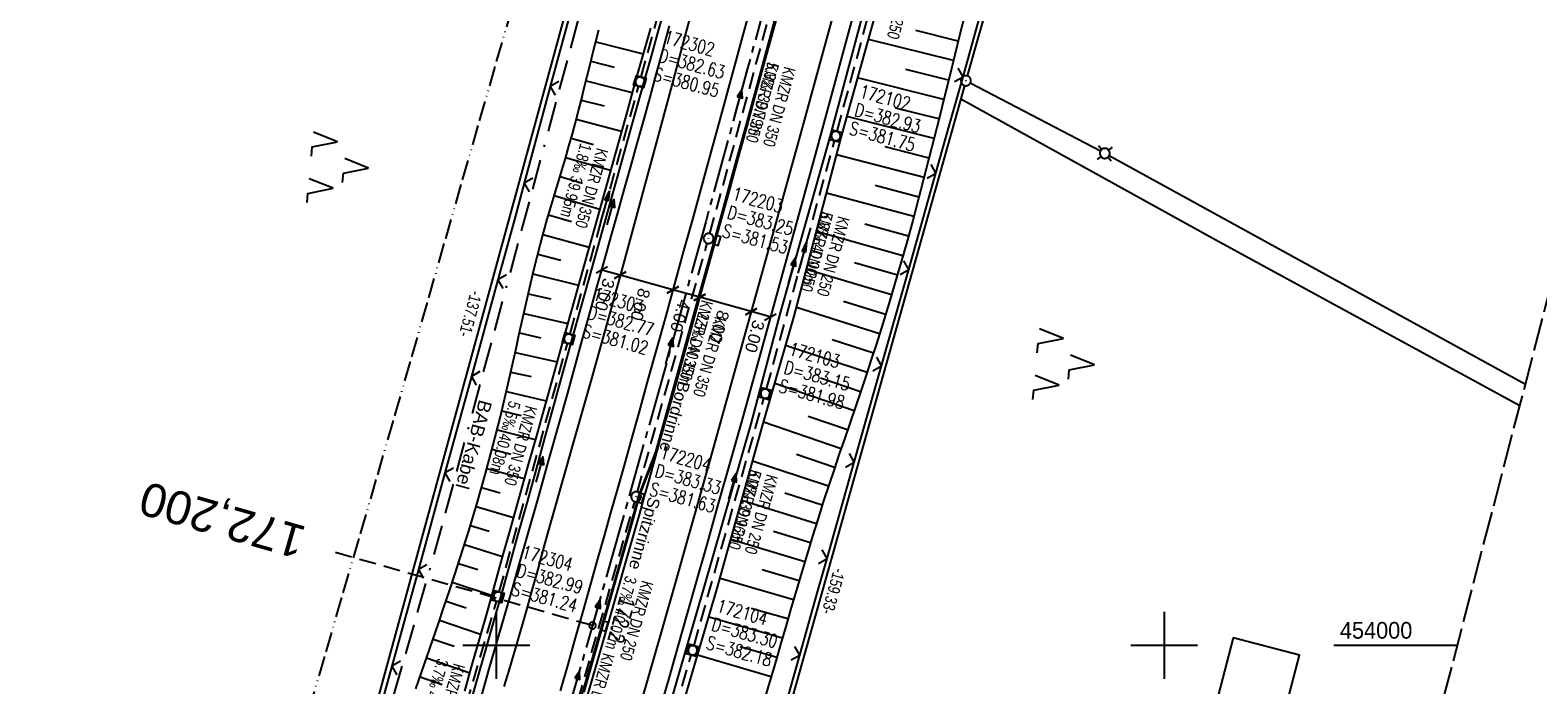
# Model space of a CAD drawing. Extents: x 509317 to 509828, y 453812 to 454779.
# Tile 8 of 23: x 509430 to 509656, y 453994 to 454092. Entities that reach past the tile are written whole.
import ezdxf
from ezdxf.enums import TextEntityAlignment as Align

# ---------------------------------------------------------------- set-up
doc = ezdxf.new("R2010")
doc.units = 0
doc.header["$LTSCALE"] = 10
doc.header["$MEASUREMENT"] = 0
for name, pattern in [('ACAD_ISO13W100', [36, 12, -3, 12, -3, 0, -3, 0, -3]), ('ACAD_ISO16W100', [73, 15, -6.5, 15, -6.5, 15, -7, 1, -7]), ('ACHSE', [5.5, 4, -0.5, 0.5, -0.5]), ('AUSGEZOGEN', [0]), ('LT00', [0]), ('LT14', [0.6, 0.5, -0.1]), ('LT17', [0.15, 0.1, -0.05]), ('STRICHLINIE2', [0.375, 0.25, -0.125])]:
    doc.linetypes.add(name, pattern=pattern)
doc.layers.get('0').update_dxf_attribs({"linetype": 'LT00'})
for name, color, linetype in [('--EK_FBR', 1, 'LT00'), ('--EK_Halt-Pfeil', 4, 'LT00'), ('--EK_Haltung', 7, 'STRICHLINIE2'), ('--EK_Haltung-Text', 140, 'LT00'), ('--EK_Schacht-Text', 5, 'LT00'), ('--EK_ST-93-1', 30, 'LT17'), ('--EL_DFK_AB_L', 21, 'LT00'), ('--EL_DFK_AB_P', 7, 'LT00'), ('--EL_Halt-Pfeil', 4, 'LT00'), ('--EL_Haltung', 182, 'STRICHLINIE2'), ('--EL_Haltung-Text', 182, 'LT00'), ('--EL_TEXT_KASTEN', 182, 'Continuous'), ('-AX-093', 35, 'ACHSE'), ('-ST-93-1', 250, 'LT00'), ('ABSTAND', 8, 'LT00'), ('BAB-KABEL', 220, 'ACAD_ISO16W100'), ('BAB-KABEL_TEXT', 221, 'Continuous'), ('BEMAßUNG', 255, 'Continuous'), ('DFK_AB_L', 21, 'LT00'), ('DFK_AB_P', 7, 'LT00'), ('DFK_GZPKT', 250, 'LT00'), ('DFK_KATASTER', 250, 'LT00'), ('DFK_NUTZUNG', 250, 'LT00'), ('DFK_TOPO-ANL', 252, 'LT00'), ('GASLTG', 250, 'ACAD_ISO13W100'), ('PFEIL', 140, 'AUSGEZOGEN'), ('RINNE_TEXT', 11, 'Continuous'), ('V117_AFBR_BAB', 250, 'LT00'), ('V117_BOESCH', 250, 'LT00'), ('V117_BOSCHUNG', 250, 'LT00'), ('V117_GRABEN', 250, 'LT00'), ('V117_H_BORD', 8, 'LT00'), ('V117_KA_MULD', 182, 'LT00'), ('V117_KA_PRUF', 182, 'LT00'), ('V117_LD_MARK', 250, 'LT00'), ('V117_RASTER', 250, 'LT00'), ('V117_RINNE', 182, 'LT00'), ('V117_SINKK', 182, 'LT00'), ('V117_ZAUN', 40, 'LT00')]:
    doc.layers.add(name, color=color, linetype=linetype)
doc.layers.add('-BLATT_117-RAND', color=7, linetype='LT14', plot=False)
doc.styles.add('Arial', font='ARIAL.TTF')
doc.styles.add('Beschrift', font='ARIAL.TTF')
doc.styles.add('Haltungsbeschriftung', font='ARIAL.TTF', dxfattribs={"width": 0.75})
doc.styles.add('schachtbeschriftung', font='romans.shx', dxfattribs={"width": 0.75, "height": 2})
doc.styles.get("Standard").update_dxf_attribs({"font": 'ARIAL.TTF'})

# ---------------------------------------------------------------- blocks, each defined once
blk = doc.blocks.new('SYMB7030')
at = {"color": 0, "linetype": 'ByBlock'}
for p, q in [((-0.353695, 0.353695), (-0.697, 0.697)), ((0.353695, 0.353695), (0.697, 0.697)), ((-0.353695, -0.353695), (-0.697, -0.697)), ((0.353695, -0.353695), (0.697, -0.697))]:
    blk.add_line(p, q, dxfattribs=at)
for points in [[(-0.031408, 0.499213), (-0.093728, 0.49134), (-0.15457, 0.475719), (-0.212975, 0.452595), (-0.268021, 0.422333), (-0.31884, 0.385411), (-0.36463, 0.342411), (-0.40467, 0.29401), (-0.438329, 0.240973), (-0.465074, 0.184136), (-0.484486, 0.124395), (-0.496256, 0.062692), (-0.5002, 0)], [(-0.5002, 0), (-0.496256, -0.062692), (-0.484486, -0.124395), (-0.465074, -0.184136), (-0.438329, -0.240973), (-0.404671, -0.29401), (-0.36463, -0.342411), (-0.31884, -0.385411), (-0.268021, -0.422333), (-0.212975, -0.452595), (-0.15457, -0.475719), (-0.093728, -0.49134), (-0.031408, -0.499213), (0.031408, -0.499213), (0.093728, -0.49134), (0.15457, -0.475719), (0.212975, -0.452595), (0.268021, -0.422333), (0.31884, -0.385411), (0.36463, -0.342411), (0.404671, -0.29401), (0.438329, -0.240973), (0.465075, -0.184136), (0.484486, -0.124395), (0.496256, -0.062692), (0.500201, 0)], [(0.5002, 0), (0.496256, 0.062692), (0.484485, 0.124395), (0.465074, 0.184136), (0.438329, 0.240973), (0.40467, 0.29401), (0.36463, 0.34241), (0.31884, 0.385411), (0.268021, 0.422333), (0.212975, 0.452595), (0.15457, 0.475719), (0.093728, 0.49134), (0.031408, 0.499213), (-0.031408, 0.499213)]]:
    blk.add_lwpolyline(points, dxfattribs=at)
blk = doc.blocks.new('SYMB0003')
at = {"color": 0, "linetype": 'ByBlock'}
for p, q in [((-0.015712, 0), (0.010166, 0.012015)), ((0, -0.021257), (-0.015712, 0)), ((0.010166, 0.012015), (0, -0.021257))]:
    blk.add_line(p, q, dxfattribs=at)
for points in [[(-0.031395, 0.499013), (-0.093691, 0.491144), (-0.154509, 0.475528), (-0.21289, 0.452414), (-0.267913, 0.422164), (-0.318712, 0.385257), (-0.364484, 0.342274), (-0.404509, 0.293893), (-0.438154, 0.240877), (-0.464888, 0.184062), (-0.484292, 0.124345), (-0.496058, 0.062667), (-0.5, 0)], [(-0.5, 0), (-0.496058, -0.062667), (-0.484292, -0.124345), (-0.464888, -0.184062), (-0.438154, -0.240877), (-0.404509, -0.293893), (-0.364485, -0.342274), (-0.318712, -0.385257), (-0.267914, -0.422164), (-0.21289, -0.452414), (-0.154509, -0.475529), (-0.093691, -0.491144), (-0.031395, -0.499014), (0.031395, -0.499014)], [(0.5, 0), (0.496057, 0.062667), (0.484292, 0.124345), (0.464888, 0.184062), (0.438153, 0.240877), (0.404509, 0.293893), (0.364484, 0.342274), (0.318712, 0.385257), (0.267913, 0.422164), (0.21289, 0.452414), (0.154509, 0.475528), (0.093691, 0.491144), (0.031395, 0.499013), (-0.031395, 0.499013)], [(0.031395, -0.499014), (0.093691, -0.491144), (0.154509, -0.475529), (0.21289, -0.452414), (0.267914, -0.422164), (0.318712, -0.385257), (0.364485, -0.342274), (0.404509, -0.293893), (0.438154, -0.240877), (0.464889, -0.184062), (0.484292, -0.124345), (0.496058, -0.062667), (0.5, 0)]]:
    blk.add_lwpolyline(points, dxfattribs=at)
blk = doc.blocks.new('SYMB7221')
at = {"color": 0, "linetype": 'ByBlock'}
for p, q in [((0, 0.435), (-0.11, 0.065)), ((0.11, 0.065), (0, 0.435)), ((0.25, 0.065), (0.11, 0.065)), ((-0.35, -0.065), (-0.46, -0.435)), ((0.35, -0.065), (0.24, -0.435))]:
    blk.add_line(p, q, dxfattribs=at)
for points in [[(-0.1, -0.435), (-0.24, -0.435), (-0.35, -0.065)], [(0.6, -0.435), (0.46, -0.435), (0.35, -0.065)]]:
    blk.add_lwpolyline(points, dxfattribs=at)
blk = doc.blocks.new('Pfreil3')
at = {"layer": 'PFEIL'}
blk.add_hatch(color=256, dxfattribs=at).paths.add_polyline_path([(-1.55, 0.27), (-1.55, -0.27), (0, 0)])
for p, q in [((-1.55, 0), (-4.83, 0)), ((-1.55, -0.27), (-1.55, 0.27)), ((-1.55, 0.27), (0, 0)), ((0, 0), (-1.55, -0.27))]:
    blk.add_line(p, q, dxfattribs=at)
blk = doc.blocks.new('SYMB0652')
at = {"color": 0, "linetype": 'ByBlock'}
blk.add_lwpolyline([(-0.15, -0.075), (0.15, -0.075), (0.15, 0.075), (-0.15, 0.075), (-0.15, -0.075)], dxfattribs=at)
blk = doc.blocks.new('SYMB1210')
at = {"color": 0, "linetype": 'ByBlock'}
blk.add_line((0.018815, -0.179014), (0.055623, -0.17119), dxfattribs=at)
for points in [[(-0.2, -0.2), (-0.2, 0.2), (0.2, 0.2), (0.2, -0.2), (-0.2, -0.2)], [(0.018815, 0.179014), (-0.018815, 0.179014), (-0.055623, 0.17119), (-0.09, 0.155885), (-0.120444, 0.133766), (-0.145623, 0.105801), (-0.164438, 0.073213), (-0.176067, 0.037424), (-0.18, 0)], [(-0.18, 0), (-0.176067, -0.037424), (-0.164438, -0.073213), (-0.145623, -0.105801), (-0.120444, -0.133766), (-0.09, -0.155885), (-0.055623, -0.17119), (-0.018815, -0.179014), (0.018815, -0.179014)], [(0.18, 0), (0.176067, 0.037424), (0.164438, 0.073213), (0.145623, 0.105801), (0.120444, 0.133766), (0.09, 0.155885), (0.055623, 0.17119), (0.018815, 0.179014)], [(0.055623, -0.17119), (0.09, -0.155885), (0.120444, -0.133766), (0.145623, -0.105801), (0.164438, -0.073213), (0.176067, -0.037424), (0.18, 0)]]:
    blk.add_lwpolyline(points, dxfattribs=at)
blk = doc.blocks.new('_Oblique')
at = {"color": 0, "linetype": 'ByBlock', "lineweight": -2}
blk.add_line((-0.5, -0.5), (0.5, 0.5), dxfattribs=at)
blk = doc.blocks.new('SYMB0024')
at = {"color": 0, "linetype": 'ByBlock'}
for p, q in [((-0.5, 0.5), (0, 0)), ((0, 0), (0.5, 0.5))]:
    blk.add_line(p, q, dxfattribs=at)
blk = doc.blocks.new('SYMB0070')
at = {"color": 0, "linetype": 'ByBlock'}
for p, q in [((-0.5, 0), (0.2, 0)), ((0.5, 0), (0.2, 0.1)), ((0.2, 0.1), (0.2, 0)), ((0.468, 0), (0.21, 0.086)), ((0.21, 0.086), (0.21, -0.086)), ((0.21, -0.086), (0.468, 0)), ((0.22, -0.072), (0.437, 0)), ((0.23, -0.058), (0.405, 0)), ((0.24, -0.045), (0.374, 0)), ((0.342, 0), (0.25, 0.031)), ((0.25, 0.031), (0.25, -0.031)), ((0.25, -0.031), (0.342, 0)), ((0.26, -0.017), (0.31, 0)), ((0.27, -0.003), (0.279, 0))]:
    blk.add_line(p, q, dxfattribs=at)
for points in [[(0.2, 0), (0.2, -0.1), (0.5, 0)], [(0.437, 0), (0.22, 0.072), (0.22, -0.072)], [(0.405, 0), (0.23, 0.058), (0.23, -0.058)], [(0.374, 0), (0.24, 0.045), (0.24, -0.045)], [(0.31, 0), (0.26, 0.017), (0.26, -0.017)], [(0.279, 0), (0.27, 0.003), (0.27, -0.003)]]:
    blk.add_lwpolyline(points, dxfattribs=at)
blk = doc.blocks.new('SYMB2')
at = {"color": 0, "linetype": 'ByBlock', "flags": 128}
for points in [[(-0.031395, 0.499013), (-0.093691, 0.491144), (-0.154509, 0.475528), (-0.21289, 0.452414), (-0.267913, 0.422164), (-0.318712, 0.385257), (-0.364484, 0.342274), (-0.404509, 0.293893), (-0.438154, 0.240877), (-0.464888, 0.184062), (-0.484292, 0.124345), (-0.496058, 0.062667), (-0.5, 0)], [(-0.5, 0), (-0.496058, -0.062667), (-0.484292, -0.124345), (-0.464888, -0.184062), (-0.438154, -0.240877), (-0.404509, -0.293893), (-0.364485, -0.342274), (-0.318712, -0.385257), (-0.267914, -0.422164), (-0.21289, -0.452414), (-0.154509, -0.475529), (-0.093691, -0.491144), (-0.031395, -0.499014), (0.031395, -0.499014)], [(0.5, 0), (0.496057, 0.062667), (0.484292, 0.124345), (0.464888, 0.184062), (0.438153, 0.240877), (0.404509, 0.293893), (0.364484, 0.342274), (0.318712, 0.385257), (0.267913, 0.422164), (0.21289, 0.452414), (0.154509, 0.475528), (0.093691, 0.491144), (0.031395, 0.499013), (-0.031395, 0.499013)], [(0.031395, -0.499014), (0.093691, -0.491144), (0.154509, -0.475529), (0.21289, -0.452414), (0.267914, -0.422164), (0.318712, -0.385257), (0.364485, -0.342274), (0.404509, -0.293893), (0.438154, -0.240877), (0.464889, -0.184062), (0.484292, -0.124345), (0.496058, -0.062667), (0.5, 0)]]:
    blk.add_lwpolyline(points, dxfattribs=at)

msp = doc.modelspace()

# ---------------------------------------------------------------- linework, layer by layer
at = {"layer": '--EK_FBR'}
for points in [[(509554.6, 454098.73), (509547.89, 454074.04), (509541.29, 454050.09), (509536.7, 454033.47), (509534.97, 454027.35), (509533.23, 454021.23), (509531.5, 454015.11), (509529.77, 454008.99), (509527.77, 454001.95), (509525.76, 453994.9), (509523.75, 453987.87)], [(509497.81, 453992.55), (509498.94, 453996.5), (509500.08, 454000.45), (509501.21, 454004.39), (509502.35, 454008.34), (509503.48, 454012.28), (509504.61, 454016.23), (509506.25, 454022), (509507.88, 454027.78), (509509.5, 454033.56), (509510.63, 454037.61), (509511.75, 454041.65), (509512.87, 454045.7), (509513.99, 454049.75), (509515.12, 454053.8), (509516.24, 454057.84), (509517.21, 454061.31), (509518.19, 454064.78), (509519.16, 454068.25), (509520.13, 454071.71), (509521.1, 454075.18), (509522.07, 454078.65), (509523.02, 454082.12), (509524, 454085.68), (509524.97, 454089.24), (509525.93, 454092.8)]]:
    msp.add_lwpolyline(points, dxfattribs=at)
at = {"layer": '--EK_FBR', "color": 2}
for points in [[(509538.57, 454097.5), (509536.87, 454091.26), (509535.17, 454085.03), (509533.47, 454078.79), (509532.11, 454073.86), (509530.76, 454068.94), (509529.4, 454064.01), (509528.04, 454059.09), (509526.68, 454054.16), (509525.36, 454049.38), (509524.03, 454044.59), (509522.71, 454039.8), (509521.38, 454035.02), (509520.04, 454030.24), (509519.07, 454026.78), (509518.09, 454023.32), (509517.11, 454019.87), (509516.13, 454016.41), (509515.16, 454012.95), (509514.04, 454009), (509512.93, 454005.05), (509511.81, 454001.1), (509510.7, 453997.15), (509509.58, 453993.2)], [(509542.08, 454094.48), (509540.95, 454090.34), (509539.81, 454086.19), (509538.68, 454082.05), (509537.54, 454077.91), (509536.17, 454072.93), (509534.8, 454067.95), (509533.44, 454062.96), (509532.07, 454057.98), (509530.69, 454053), (509529.03, 454046.98), (509527.36, 454040.97), (509525.68, 454034.95), (509524, 454028.93)]]:
    msp.add_lwpolyline(points, dxfattribs=at)
at = {"layer": '--EK_Haltung'}
for p, q in [((509521.7, 454085.15), (509531.82, 454122.11)), ((509551.03, 454077.02), (509561.12, 454114.28)), ((509531.98, 454061.67), (509542.05, 454098.62)), ((509511.04, 454046.66), (509521.3, 454083.71)), ((509540.47, 454038.44), (509550.64, 454075.57)), ((509521.13, 454022.98), (509531.58, 454060.23)), ((509500.44, 454008.01), (509510.64, 454045.21)), ((509529.6, 453999.98), (509540.06, 454036.99)), ((509510.17, 453984.44), (509520.72, 454021.53)), ((509489.17, 453969.37), (509500.03, 454006.57)), ((509518.48, 453961.48), (509529.18, 453998.54))]:
    msp.add_line(p, q, dxfattribs=at)
at = {"layer": '--EK_ST-93-1', "ltscale": 2.5}
msp.add_line((509514.39, 454002.96), (509475.91, 454013.91), dxfattribs=at)
at = {"layer": '--EL_DFK_AB_L'}
for p, q in [((509591.01, 454158.07), (509570.52, 454085.3)), ((509515.42, 454113.36), (509479.56, 453982.17)), ((509569.56, 454081.85), (509527.36, 453931.93)), ((509570.12, 454083.86), (509569.56, 454081.85))]:
    msp.add_line(p, q, dxfattribs=at)
at = {"layer": '--EL_Haltung'}
for p, q in [((509521.7, 454085.15), (509531.82, 454122.11)), ((509551.03, 454077.02), (509561.12, 454114.28)), ((509531.98, 454061.67), (509542.05, 454098.62)), ((509511.04, 454046.66), (509521.3, 454083.71)), ((509540.47, 454038.44), (509550.64, 454075.57)), ((509521.13, 454022.98), (509531.58, 454060.23)), ((509500.44, 454008.01), (509510.64, 454045.21)), ((509529.6, 453999.98), (509540.06, 454036.99)), ((509510.17, 453984.44), (509520.72, 454021.53)), ((509489.17, 453969.37), (509500.03, 454006.57)), ((509518.48, 453961.48), (509529.18, 453998.54))]:
    msp.add_line(p, q, dxfattribs=at)
at = {"layer": '--EL_TEXT_KASTEN'}
msp.add_lwpolyline([(509610.36, 454001.12), (509593.86, 453937.75), (509603.75, 453935.18), (509620.25, 453998.55)], close=True, dxfattribs=at)
at = {"layer": '-AX-093', "ltscale": 0.2}
msp.add_lwpolyline([(509543.74, 454109.06), (509537.58, 454086.24), (509531.35, 454063.45), (509525.03, 454040.68), (509518.64, 454017.93), (509512.17, 453995.2), (509505.63, 453972.5), (509499, 453949.81), (509492.3, 453927.15), (509485.53, 453904.51), (509478.68, 453881.9), (509471.75, 453859.31), (509467.34, 453845.11)], dxfattribs=at)
at = {"layer": '-BLATT_117-RAND'}
msp.add_lwpolyline([(509550.3, 454779.36), (509317.2, 453884.21), (509594.93, 453811.89), (509828.04, 454707.03), (509550.3, 454779.36)], dxfattribs=at)
at = {"layer": 'BAB-KABEL', "ltscale": 0.03, "flags": 128}
msp.add_lwpolyline([(509654.18, 454752.31), (509649.8, 454731.91), (509645.39, 454711.52), (509640.68, 454673.99), (509628.98, 454666.4), (509623.35, 454623.69), (509618.17, 454588.72), (509612.85, 454551.17), (509607.22, 454515.13), (509602.81, 454490.11), (509597.97, 454465.58), (509592.07, 454427.9), (509586.78, 454397.77), (509581.94, 454365.98), (509576.64, 454335.85), (509570.59, 454300.15), (509566.51, 454283.22), (509563.93, 454275.01), (509554.7, 454243.68), (509546.38, 454216.59), (509537.75, 454189.63), (509530.61, 454161.42), (509521.72, 454129.27), (509507.61, 454076.48), (509491.41, 454016.32), (509481.47, 453981.55), (509458.21, 453903.63), (509443.88, 453851.22)], dxfattribs=at)
at = {"layer": 'BEMAßUNG'}
for p, q in [((509518.54, 454055.45), (509515.79, 454056.22)), ((509526.43, 454053.26), (509518.54, 454055.45)), ((509530.45, 454052.14), (509526.43, 454053.26)), ((509538.17, 454049.99), (509530.45, 454052.14)), ((509541.03, 454049.19), (509538.17, 454049.99))]:
    msp.add_line(p, q, dxfattribs=at)
at = {"layer": 'DFK_AB_L'}
for p, q in [((509591.01, 454158.07), (509570.52, 454085.3)), ((509515.42, 454113.36), (509479.56, 453982.17)), ((509569.56, 454081.85), (509527.36, 453931.93)), ((509570.12, 454083.86), (509569.56, 454081.85))]:
    msp.add_line(p, q, dxfattribs=at)
at = {"layer": 'DFK_KATASTER'}
for p, q in [((509590.46, 454074.05), (509570.98, 454084.23)), ((509654.1, 454039.08), (509591.78, 454073.34))]:
    msp.add_line(p, q, dxfattribs=at)
at = {"layer": 'DFK_TOPO-ANL'}
for p, q in [((509569.56, 454081.85), (509607.74, 454060.76)), ((509607.74, 454060.76), (509653.28, 454035.95))]:
    msp.add_line(p, q, dxfattribs=at)
at = {"layer": 'GASLTG', "ltscale": 0.025, "flags": 128}
msp.add_lwpolyline([(509636.99, 454756.79), (509630.01, 454722.15), (509625.52, 454700.41), (509623.56, 454684.93), (509618.48, 454649.27), (509611.85, 454606.09), (509605.58, 454569.67), (509598.82, 454529.7), (509593.28, 454495.72), (509588.46, 454464.7), (509581.73, 454423.05), (509565.4, 454353.78), (509547.78, 454280.34), (509530.41, 454208.18), (509515.13, 454143.3), (509504.09, 454101.66), (509494.78, 454069.32), (509485.05, 454035.41), (509470.65, 453985.96), (509464.08, 453964.07), (509450.2, 453919.85), (509429.44, 453854.99)], dxfattribs=at)
at = {"layer": 'V117_AFBR_BAB'}
for points in [[(509554.6, 454098.73), (509547.89, 454074.04), (509541.29, 454050.09), (509536.7, 454033.47), (509534.97, 454027.35), (509533.23, 454021.23), (509531.5, 454015.11), (509529.77, 454008.99), (509527.77, 454001.95), (509525.76, 453994.9), (509523.75, 453987.87)], [(509497.81, 453992.55), (509498.94, 453996.5), (509500.08, 454000.45), (509501.21, 454004.39), (509502.35, 454008.34), (509503.48, 454012.28), (509504.61, 454016.23), (509506.25, 454022), (509507.88, 454027.78), (509509.5, 454033.56), (509510.63, 454037.61), (509511.75, 454041.65), (509512.87, 454045.7), (509513.99, 454049.75), (509515.12, 454053.8), (509516.24, 454057.84), (509517.21, 454061.31), (509518.19, 454064.78), (509519.16, 454068.25), (509520.13, 454071.71), (509521.1, 454075.18), (509522.07, 454078.65), (509523.02, 454082.12), (509524, 454085.68), (509524.97, 454089.24), (509525.93, 454092.8)]]:
    msp.add_lwpolyline(points, dxfattribs=at)
at = {"layer": 'V117_AFBR_BAB', "color": 0}
for points in [[(509538.57, 454097.5), (509536.87, 454091.26), (509535.17, 454085.03), (509533.47, 454078.79), (509532.11, 454073.86), (509530.76, 454068.94), (509529.4, 454064.01), (509528.04, 454059.09), (509526.68, 454054.16), (509525.36, 454049.38), (509524.03, 454044.59), (509522.71, 454039.8), (509521.38, 454035.02), (509520.04, 454030.24), (509519.07, 454026.78), (509518.09, 454023.32), (509517.11, 454019.87), (509516.13, 454016.41), (509515.16, 454012.95), (509514.04, 454009), (509512.93, 454005.05), (509511.81, 454001.1), (509510.7, 453997.15), (509509.58, 453993.2)], [(509542.08, 454094.48), (509540.95, 454090.34), (509539.81, 454086.19), (509538.68, 454082.05), (509537.54, 454077.91), (509536.17, 454072.93), (509534.8, 454067.95), (509533.44, 454062.96), (509532.07, 454057.98), (509530.69, 454053), (509529.03, 454046.98), (509527.36, 454040.97), (509525.68, 454034.95), (509524, 454028.93)]]:
    msp.add_lwpolyline(points, dxfattribs=at)
at = {"layer": 'V117_BOESCH'}
for points in [[(509570.19, 454094.65), (509569.42, 454091.55), (509568.66, 454088.45), (509567.9, 454085.34), (509567.13, 454082.24), (509566.36, 454079.14), (509565.58, 454076.04), (509564.79, 454072.94), (509563.99, 454069.85), (509563.18, 454066.76), (509562.35, 454063.65), (509561.5, 454060.56), (509560.63, 454057.46), (509559.74, 454054.38), (509558.83, 454051.3), (509557.89, 454048.23), (509556.92, 454045.17), (509556.15, 454042.81), (509555.37, 454040.45), (509554.58, 454038.1), (509553.78, 454035.75), (509552.97, 454033.4), (509552.17, 454031.05), (509551.36, 454028.7), (509550.57, 454026.35), (509549.78, 454024), (509549.01, 454021.64), (509548.17, 454018.99), (509547.34, 454016.33), (509546.53, 454013.67), (509545.73, 454011), (509544.94, 454008.33), (509544.16, 454005.66), (509543.39, 454002.99), (509542.61, 454000.31), (509541.84, 453997.64), (509541.06, 453994.97), (509540.27, 453992.3)], [(509487.96, 453993.48), (509488.8, 453995.93), (509489.64, 453998.37), (509490.48, 454000.82), (509491.32, 454003.27), (509492.16, 454005.72), (509492.98, 454008.17), (509493.79, 454010.63), (509494.59, 454013.09), (509495.91, 454017.29), (509497.17, 454021.52), (509498.37, 454025.76), (509499.52, 454030.02), (509500.61, 454034.29), (509501.63, 454038.58), (509502.08, 454040.54), (509502.52, 454042.51), (509502.95, 454044.48), (509503.38, 454046.44), (509503.81, 454048.41), (509504.25, 454050.38), (509504.69, 454052.34), (509505.14, 454054.3), (509505.61, 454056.26), (509506.1, 454058.21), (509506.61, 454060.16), (509507.11, 454062), (509507.63, 454063.83), (509508.16, 454065.65), (509508.71, 454067.48), (509509.25, 454069.3), (509509.8, 454071.12), (509510.34, 454072.95), (509510.87, 454074.78), (509511.38, 454076.61), (509511.84, 454078.33), (509512.3, 454080.06), (509512.74, 454081.79), (509513.17, 454083.53), (509513.6, 454085.26), (509514.03, 454087), (509514.46, 454088.73), (509514.9, 454090.46), (509515.36, 454092.19)]]:
    msp.add_lwpolyline(points, dxfattribs=at)
at = {"layer": 'V117_BOSCHUNG'}
for p, q in [((509568.45, 454087.61), (509555.71, 454090.76)), ((509569.17, 454090.52), (509562.84, 454092.09)), ((509514.89, 454090.42), (509521.98, 454088.59)), ((509514.15, 454087.49), (509517.66, 454086.61)), ((509567.73, 454084.68), (509561.32, 454086.28)), ((509513.43, 454084.57), (509520.36, 454082.84)), ((509567.01, 454081.77), (509554.1, 454084.99)), ((509512.71, 454081.67), (509516.13, 454080.81)), ((509566.28, 454078.85), (509559.79, 454080.48)), ((509511.97, 454078.8), (509518.73, 454077.01)), ((509565.55, 454075.93), (509552.5, 454079.23)), ((509511.2, 454075.95), (509514.55, 454075.02)), ((509510.38, 454073.1), (509517.1, 454071.16)), ((509564.05, 454070.08), (509550.94, 454073.48)), ((509564.8, 454072.99), (509558.25, 454074.68)), ((509509.54, 454070.25), (509512.91, 454069.25)), ((509563.28, 454067.15), (509556.73, 454068.87)), ((509508.67, 454067.37), (509515.48, 454065.35)), ((509562.5, 454064.22), (509549.43, 454067.73)), ((509507.82, 454064.47), (509511.25, 454063.48)), ((509506.98, 454061.54), (509513.89, 454059.64)), ((509560.88, 454058.36), (509547.92, 454062)), ((509561.7, 454061.29), (509555.19, 454063.08)), ((509506.19, 454058.59), (509509.65, 454057.7)), ((509560.05, 454055.43), (509553.61, 454057.29)), ((509505.46, 454055.63), (509512.31, 454053.96)), ((509559.19, 454052.5), (509546.43, 454056.29)), ((509504.77, 454052.68), (509508.14, 454051.89)), ((509557.39, 454046.65), (509544.93, 454050.6)), ((509558.3, 454049.57), (509551.99, 454051.51)), ((509504.1, 454049.73), (509510.71, 454048.23)), ((509503.46, 454046.79), (509506.68, 454046.07)), ((509556.46, 454043.75), (509550.3, 454045.75)), ((509502.82, 454043.86), (509509.09, 454042.46)), ((509555.51, 454040.86), (509543.32, 454044.91)), ((509502.17, 454040.94), (509505.22, 454040.25)), ((509553.56, 454035.12), (509541.68, 454039.2)), ((509554.54, 454037.98), (509548.52, 454040.02)), ((509501.51, 454038.04), (509507.46, 454036.64)), ((509500.82, 454035.15), (509503.73, 454034.44)), ((509500.1, 454032.26), (509505.82, 454030.81)), ((509551.62, 454029.45), (509540.01, 454033.41)), ((509552.59, 454032.28), (509546.72, 454034.3)), ((509499.35, 454029.38), (509502.18, 454028.64)), ((509549.72, 454023.82), (509538.38, 454027.58)), ((509550.66, 454026.64), (509544.93, 454028.57)), ((509498.58, 454026.5), (509504.19, 454024.99)), ((509497.78, 454023.64), (509500.57, 454022.86)), ((509496.96, 454020.79), (509502.55, 454019.15)), ((509547.92, 454018.2), (509536.75, 454021.69)), ((509548.81, 454021.01), (509543.19, 454022.82)), ((509496.11, 454017.95), (509498.92, 454017.09)), ((509547.05, 454015.37), (509541.49, 454017.07)), ((509495.23, 454015.1), (509500.91, 454013.32)), ((509546.18, 454012.53), (509535.12, 454015.85)), ((509494.33, 454012.27), (509497.21, 454011.34)), ((509544.5, 454006.82), (509533.5, 454010.02)), ((509545.34, 454009.67), (509539.82, 454011.3)), ((509493.4, 454009.44), (509499.28, 454007.5)), ((509492.46, 454006.61), (509495.46, 454005.6)), ((509543.67, 454003.95), (509538.17, 454005.54)), ((509491.5, 454003.78), (509497.65, 454001.68)), ((509542.83, 454001.07), (509531.82, 454004.24)), ((509490.53, 454000.94), (509493.68, 453999.87)), ((509541.15, 453995.28), (509530.13, 453998.51)), ((509541.99, 453998.18), (509536.49, 453999.78)), ((509489.55, 453998.11), (509496.01, 453995.9)), ((509488.57, 453995.27), (509491.88, 453994.14))]:
    msp.add_line(p, q, dxfattribs=at)
at = {"layer": 'V117_GRABEN'}
for points in [[(509482.97, 453841.04), (509489.99, 453864), (509497.45, 453889.24), (509511.92, 453936.46), (509519.1, 453960.49), (509525.97, 453984.38), (509533.03, 454008.35), (509539.85, 454032.86), (509544.59, 454049.31), (509551.62, 454076.07), (509557.76, 454098.12), (509564.68, 454123.93), (509571.04, 454148.57), (509577.63, 454173.26), (509584.08, 454198.9), (509590.5, 454224.42), (509596.71, 454249.61), (509602.6, 454273.37), (509606.61, 454288.55), (509609.63, 454300.21)], [(509555.88, 454098.45), (509550.02, 454076.54), (509542.52, 454049.81), (509538.09, 454033.18), (509531.07, 454008.64), (509524.14, 453984.78), (509517.45, 453961.04), (509510.15, 453936.74), (509495.88, 453889.37), (509488.7, 453864.51), (509481.37, 453841.46)], [(509495.89, 453990.48), (509497.15, 453994.84), (509498.39, 453999.19), (509499.63, 454003.55), (509500.86, 454007.91), (509502.08, 454012.27), (509503.29, 454016.63), (509504.64, 454021.5), (509505.99, 454026.37), (509507.33, 454031.24), (509508.68, 454036.1), (509510.02, 454040.97), (509511.37, 454045.84), (509513.16, 454052.27), (509514.95, 454058.71), (509516.75, 454065.14), (509518.55, 454071.57), (509520.35, 454078), (509522.15, 454084.43), (509523.23, 454088.26), (509524.3, 454092.08), (509525.36, 454095.9)], [(509523.06, 454092.45), (509521.99, 454088.63), (509520.91, 454084.8), (509519.37, 454079.28), (509517.82, 454073.76), (509516.28, 454068.23), (509514.74, 454062.71), (509513.2, 454057.18), (509511.66, 454051.66), (509510.12, 454046.14), (509508.76, 454041.28), (509507.4, 454036.43), (509506.04, 454031.58), (509504.67, 454026.73), (509503.31, 454021.88), (509501.95, 454017.03), (509500.84, 454013.04), (509499.72, 454009.06), (509498.6, 454005.08), (509497.48, 454001.09), (509496.35, 453997.11), (509495.22, 453993.13)]]:
    msp.add_lwpolyline(points, dxfattribs=at)
at = {"layer": 'V117_H_BORD'}
for points in [[(509523.88, 454028.97), (509525.82, 454035.96), (509527.76, 454042.95), (509529.69, 454049.93), (509531.63, 454056.92), (509533.56, 454063.91), (509535.48, 454070.9), (509537.4, 454077.89), (509539.69, 454086.24), (509541.96, 454094.6)], [(509483.59, 453893.12), (509490.74, 453916.94), (509504.53, 453963.73), (509518.42, 454012.04), (509521.41, 454022.55), (509523.88, 454028.97)]]:
    msp.add_lwpolyline(points, dxfattribs=at)
at = {"layer": 'V117_LD_MARK'}
for points in [[(509530.2, 454098.62), (509528.24, 454091.25), (509526.27, 454083.89), (509524.29, 454076.52), (509522.3, 454069.17), (509520.29, 454061.81), (509518.27, 454054.46), (509516.24, 454047.12), (509514.18, 454039.78), (509512.11, 454032.44), (509511.31, 454029.62), (509510.51, 454026.8), (509509.7, 454023.97), (509508.9, 454021.15), (509508.11, 454018.33), (509507.32, 454015.5), (509506.65, 454013.09), (509505.99, 454010.67), (509505.32, 454008.26), (509504.66, 454005.85), (509503.98, 454003.44), (509503.29, 454001.03), (509502.59, 453998.63), (509501.87, 453996.24), (509501.14, 453993.85)], [(509551.53, 454098.56), (509548.74, 454088.3), (509545.93, 454078.05), (509543.1, 454067.8), (509540.27, 454057.55), (509537.42, 454047.3), (509534.57, 454037.06), (509531.7, 454026.82), (509530.71, 454023.29), (509529.72, 454019.77), (509528.72, 454016.24), (509526.76, 454009.29), (509524.78, 454002.33), (509522.79, 453995.39), (509520.8, 453988.44)]]:
    msp.add_lwpolyline(points, dxfattribs=at)
at = {"layer": 'V117_RASTER'}
for p, q in [((509500, 453995), (509500, 454005)), ((509600, 454005), (509600, 453995)), ((509505, 454000), (509495, 454000)), ((509605, 454000), (509595, 454000)), ((509643.92, 454000), (509625.42, 454000))]:
    msp.add_line(p, q, dxfattribs=at)
at = {"layer": 'V117_RINNE'}
msp.add_lwpolyline([(509513.15, 453993.01), (509514.51, 453997.76), (509515.87, 454002.51), (509517.21, 454007.25), (509518.56, 454012.01), (509519.54, 454015.5), (509520.52, 454018.99), (509521.51, 454022.48), (509524, 454028.93), (509523.39, 454026.73), (509522.77, 454024.53), (509522.15, 454022.33), (509521.42, 454019.74), (509520.68, 454017.15), (509519.94, 454014.56), (509519.2, 454011.97), (509517.19, 454004.94), (509515.18, 453997.91), (509513.17, 453990.88)], dxfattribs=at)
at = {"layer": 'V117_ZAUN'}
for p, q in [((509511.99, 454098.18), (509508.08, 454083.7)), ((509569.89, 454085.17), (509573.91, 454099.62)), ((509508.08, 454083.7), (509504.17, 454069.22)), ((509561.75, 454056.29), (509565.83, 454070.73)), ((509500.22, 454054.75), (509496.26, 454040.28)), ((509557.68, 454041.86), (509561.75, 454056.29)), ((509553.6, 454027.42), (509557.68, 454041.86)), ((509496.26, 454040.28), (509492.29, 454025.82)), ((509492.29, 454025.82), (509488.32, 454011.35)), ((509549.52, 454012.99), (509553.6, 454027.42)), ((509488.32, 454011.35), (509484.35, 453996.89)), ((509541.36, 453984.12), (509545.44, 453998.55)), ((509484.35, 453996.89), (509480.38, 453982.42))]:
    msp.add_line(p, q, dxfattribs=at)
for points in [[(509565.83, 454070.73), (509567.93, 454078.15), (509569.89, 454085.17)], [(509504.17, 454069.22), (509502.7, 454063.79), (509500.22, 454054.75)], [(509545.44, 453998.55), (509548.15, 454008.16), (509549.52, 454012.99)]]:
    msp.add_lwpolyline(points, dxfattribs=at)

# ---------------------------------------------------------------- block references
at = {"layer": '--EK_Halt-Pfeil', "yscale": 4, "zscale": 4}
for p, xscale, rotation in [((509536.26, 454081.31), 4.000000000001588, 74.75205999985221), ((509517.13, 454064.91), 4.000000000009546, 74.52433999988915), ((509544.27, 454056.14), 4.000000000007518, 74.68137000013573), ((509525.91, 454044.12), 3.999999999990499, 74.3254199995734), ((509506.5, 454026.35), 4.000000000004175, 74.6601099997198), ((509535.37, 454023.8), 4.000000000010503, 74.20747000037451), ((509514.98, 454004.87), 4.000000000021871, 74.11487999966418)]:
    msp.add_blockref('SYMB0070', p, dxfattribs=dict(at, xscale=xscale, rotation=rotation))
at = {"layer": '--EL_DFK_AB_P', "xscale": 1.500000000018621, "yscale": 1.5, "zscale": 1.5, "rotation": 264.7377099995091}
msp.add_blockref('SYMB0003', (509570.32, 454084.58), dxfattribs=at)
at = {"layer": '--EL_Halt-Pfeil', "yscale": 4, "zscale": 4}
for p, xscale, rotation in [((509536.26, 454081.31), 4.000000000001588, 74.75205999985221), ((509517.13, 454064.91), 4.000000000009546, 74.52433999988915), ((509544.27, 454056.14), 4.000000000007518, 74.68137000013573), ((509525.91, 454044.12), 3.999999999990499, 74.3254199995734), ((509506.5, 454026.35), 4.000000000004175, 74.6601099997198), ((509535.37, 454023.8), 4.000000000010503, 74.20747000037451), ((509511.92, 453994.22), 4.000000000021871, 74.11487999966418)]:
    msp.add_blockref('SYMB0070', p, dxfattribs=dict(at, xscale=xscale, rotation=rotation))
at = {"layer": '-ST-93-1', "rotation": 274.1956499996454}
msp.add_blockref('SYMB2', (509514.39, 454002.96), dxfattribs=at)
at = {"layer": 'BEMAßUNG', "xscale": 1.4, "yscale": 1.4, "zscale": 1.4}
for p, rotation in [((509515.79, 454056.22), 164.4340036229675), ((509518.54, 454055.45), 164.4340036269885), ((509518.54, 454055.45), 344.4340036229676), ((509526.43, 454053.26), 164.4340036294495), ((509526.43, 454053.26), 344.4340036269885), ((509530.45, 454052.14), 164.4340036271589), ((509530.45, 454052.14), 344.4340036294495), ((509538.17, 454049.99), 164.4340036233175), ((509538.17, 454049.99), 344.434003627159), ((509541.03, 454049.19), 344.4340036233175)]:
    msp.add_blockref('_Oblique', p, dxfattribs=dict(at, rotation=rotation))
at = {"layer": 'DFK_AB_P', "xscale": 1.500000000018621, "yscale": 1.5, "zscale": 1.5, "rotation": 264.7377099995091}
msp.add_blockref('SYMB0003', (509570.32, 454084.58), dxfattribs=at)
at = {"layer": 'DFK_GZPKT', "xscale": 1.500000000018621, "yscale": 1.5, "zscale": 1.5, "rotation": 264.7377099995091}
msp.add_blockref('SYMB7030', (509591.12, 454073.7), dxfattribs=at)
at = {"layer": 'DFK_NUTZUNG', "xscale": 10.00000000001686, "yscale": 10, "zscale": 10, "rotation": 264.7377100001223}
for p in [(509476.54, 454071.89), (509585.24, 454042.42)]:
    msp.add_blockref('SYMB7221', p, dxfattribs=at)
at = {"layer": 'PFEIL'}
for p, rotation in [((509516.95, 454068.09), 73.53225805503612), ((509546.47, 454060.4), 74.39875746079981)]:
    msp.add_blockref('Pfreil3', p, dxfattribs=dict(at, rotation=rotation))
at = {"layer": 'V117_KA_MULD', "zscale": 3.8}
for p, xscale, yscale, rotation in [((509521.5, 454084.43), 3.799999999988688, 3.799999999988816, 254.3282777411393), ((509550.84, 454076.29), 3.799999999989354, 3.799999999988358, 255.4038000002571), ((509510.84, 454045.93), 3.799999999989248, 3.799999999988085, 254.5217337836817), ((509540.27, 454037.71), 3.799999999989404, 3.799999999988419, 255.0855191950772), ((509500.24, 454007.29), 3.799999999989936, 3.799999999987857, 254.1696057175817), ((509529.39, 453999.26), 3.799999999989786, 3.799999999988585, 253.8164439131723)]:
    msp.add_blockref('SYMB1210', p, dxfattribs=dict(at, xscale=xscale, yscale=yscale, rotation=rotation))
at = {"layer": 'V117_KA_PRUF', "xscale": 1.499999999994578, "yscale": 1.5, "zscale": 1.5, "rotation": 255.4038000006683}
for p in [(509531.78, 454060.95), (509520.93, 454022.26)]:
    msp.add_blockref('SYMB0003', p, dxfattribs=at)
at = {"layer": 'V117_SINKK', "zscale": 4.5}
for p, xscale, yscale, rotation in [((509533.09, 454060.64), 4.499999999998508, 4.499999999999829, 254.5889496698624), ((509521.66, 454022.04), 4.499999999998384, 4.50000000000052, 254.2737166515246), ((509516.22, 454002.87), 4.499999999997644, 4.499999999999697, 254.1032956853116)]:
    msp.add_blockref('SYMB0652', p, dxfattribs=dict(at, xscale=xscale, yscale=yscale, rotation=rotation))
at = {"layer": 'V117_ZAUN', "yscale": 2.099999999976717, "zscale": 2.1}
for p, xscale, rotation in [((509569.89, 454085.17), 2.099999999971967, 74.43510000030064), ((509508.08, 454083.7), 2.099999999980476, 254.8897199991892), ((509565.83, 454070.73), 2.100000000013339, 74.22174999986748), ((509504.17, 454069.22), 2.099999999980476, 254.8897199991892), ((509561.75, 454056.29), 2.100000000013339, 74.22174999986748), ((509500.22, 454054.75), 2.099999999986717, 254.6624200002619), ((509496.26, 454040.28), 2.099999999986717, 254.6624200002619), ((509557.68, 454041.86), 2.100000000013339, 74.22174999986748), ((509553.6, 454027.42), 2.100000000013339, 74.22174999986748), ((509492.29, 454025.82), 2.099999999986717, 254.6624200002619), ((509549.52, 454012.99), 2.100000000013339, 74.22174999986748), ((509488.32, 454011.35), 2.099999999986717, 254.6624200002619), ((509545.44, 453998.55), 2.100000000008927, 74.22874000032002), ((509484.35, 453996.89), 2.099999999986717, 254.6624200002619)]:
    msp.add_blockref('SYMB0024', p, dxfattribs=dict(at, xscale=xscale, rotation=rotation))

# ---------------------------------------------------------------- texts
at = {"layer": '--EK_Haltung-Text', "style": 'Haltungsbeschriftung', "width": 0.75}
for s, rotation, p in [('KMZR DN 250', -105.1513, (509561.67, 454102.93)), ('5.3‰ 39.79m', -105.2479, (509540.65, 454087.48)), ('KMZR DN 350', -105.2479, (509543.12, 454086.81)), ('1.8‰ 39.95m', -105.4757, (509512.58, 454075.31)), ('KMZR DN 350', -105.4757, (509515.05, 454074.62)), ('5.8‰ 40.00m', -105.3186, (509548.74, 454065.09)), ('KMZR DN 250', -105.3186, (509551.21, 454064.41)), ('2.5‰ 40.19m', -105.6746, (509530.26, 454050.03)), ('KMZR DN 350', -105.6746, (509532.73, 454049.34)), ('5.5‰ 40.08m', -105.3399, (509501.93, 454036.73)), ('KMZR DN 350', -105.3399, (509504.4, 454036.05)), ('5.0‰ 39.96m', -105.7925, (509538.03, 454026.45)), ('KMZR DN 250', -105.7925, (509540.49, 454025.75)), ('3.7‰ 40.07m', -105.8851, (509519.36, 454010.54)), ('KMZR DN 250', -105.8851, (509521.83, 454009.83)), ('3.7‰ 40.25m', -106.2706, (509491.15, 453998.14)), ('KMZR DN 350', -106.2706, (509493.61, 453997.42))]:
    msp.add_text(s, height=1.8, rotation=rotation, dxfattribs=at).set_placement(p)
at = {"layer": '--EK_Schacht-Text', "style": 'schachtbeschriftung', "width": 0.75}
for s, rotation, p in [('172302', -15.3221, (509524.91, 454090.25)), ('D=382.63', -15.3221, (509524.15, 454087.47)), ('S=380.95', -15.3221, (509523.38, 454084.69)), ('172102', -15.1513, (509554.23, 454082.12)), ('D=382.93', -15.1513, (509553.47, 454079.34)), ('S=381.75', -15.1513, (509552.72, 454076.56)), ('172203', -15.248, (509535.18, 454066.77)), ('D=383.25', -15.248, (509534.43, 454063.99)), ('S=381.53', -15.248, (509533.67, 454061.21)), ('172303', -15.4757, (509514.26, 454051.74)), ('D=382.77', -15.4757, (509513.5, 454048.96)), ('S=381.02', -15.4757, (509512.73, 454046.19)), ('172103', -15.3186, (509543.68, 454043.53)), ('D=383.15', -15.3186, (509542.92, 454040.75)), ('S=381.98', -15.3186, (509542.15, 454037.97)), ('172204', -15.6746, (509524.37, 454028.05)), ('D=383.33', -15.6746, (509523.59, 454025.28)), ('S=381.63', -15.6746, (509522.81, 454022.51)), ('172304', -15.3399, (509503.65, 454013.1)), ('D=382.99', -15.3399, (509502.89, 454010.32)), ('S=381.24', -15.3399, (509502.12, 454007.55)), ('172104', -15.7925, (509532.85, 454005.05)), ('D=383.30', -15.7925, (509532.06, 454002.28)), ('S=382.18', -15.7925, (509531.28, 453999.51))]:
    msp.add_text(s, height=2, rotation=rotation, dxfattribs=at).set_placement(p)
at = {"layer": '--EK_ST-93-1', "style": 'Beschrift'}
msp.add_text('172,200', height=5, rotation=-195.92, dxfattribs=at).set_placement((509471.1, 454015.28), align=Align.MIDDLE_LEFT)
at = {"layer": '--EL_Haltung-Text', "style": 'Haltungsbeschriftung', "width": 0.75}
for s, rotation, p in [('KMZR DN 350', -105.2479, (509540.56, 454087.42)), ('KMZR DN 350', -105.4757, (509515.05, 454074.62)), ('KMZR DN 250', -105.3186, (509548.74, 454065.09)), ('KMZR DN 350', -105.6746, (509530.77, 454051.85)), ('KMZR DN 350', -105.3399, (509504.4, 454036.05)), ('KMZR DN 250', -105.7925, (509538.03, 454026.45)), ('KMZR DN 250', -105.8851, (509515.99, 453998.97)), ('KMZR DN 350', -106.2706, (509493.61, 453997.42))]:
    msp.add_text(s, height=1.8, rotation=rotation, dxfattribs=at).set_placement(p)
at = {"layer": '-ST-93-1', "style": 'Beschrift', "width": 0.8}
msp.add_text('  172.2', height=2.5, rotation=-105.9161, dxfattribs=at).set_placement((509518.94, 454008.98))
at = {"layer": 'ABSTAND', "width": 0.75}
for s, rotation, p in [(' -137.51-', -105.2903, (509496.33, 454053.76)), (' -159.33-', -105.717, (509550.72, 454012.19))]:
    msp.add_text(s, height=1.8, rotation=rotation, dxfattribs=at).set_placement(p)
at = {"layer": 'BAB-KABEL_TEXT', "insert": (509495.62, 454030.34), "char_height": 2, "attachment_point": 8, "rotation": 254.6804, "style": 'Beschrift'}
msp.add_mtext('BAB-Kabel', dxfattribs=at)
at = {"layer": 'BEMAßUNG', "char_height": 1.8, "attachment_point": 5, "rotation": 254.434, "style": 'Arial'}
for s, insert in [('\\A1;3.00', (509516.24, 454052.53)), ('\\A1;8.00', (509521.56, 454051.05)), ('\\A1;4.00', (509527.51, 454049.36)), ('\\A1;8.00', (509533.39, 454047.75)), ('\\A1;3.00', (509538.68, 454046.28))]:
    msp.add_mtext(s, dxfattribs=dict(at, insert=insert))
at = {"layer": 'RINNE_TEXT', "char_height": 1.8, "attachment_point": 7, "style": 'Arial'}
for s, insert, rotation in [('Bordrinne', (509527.29, 454039.76), 254.4086), ('Spitzrinne', (509522.33, 454022.52), 254.1965)]:
    msp.add_mtext(s, dxfattribs=dict(at, insert=insert, rotation=rotation))
at = {"layer": 'V117_RASTER', "width": 0.931}
msp.add_text(' 454000', height=2.5, rotation=0.0007, dxfattribs=at).set_placement((509625.42, 454001))

doc.saveas('drawing.dxf')
